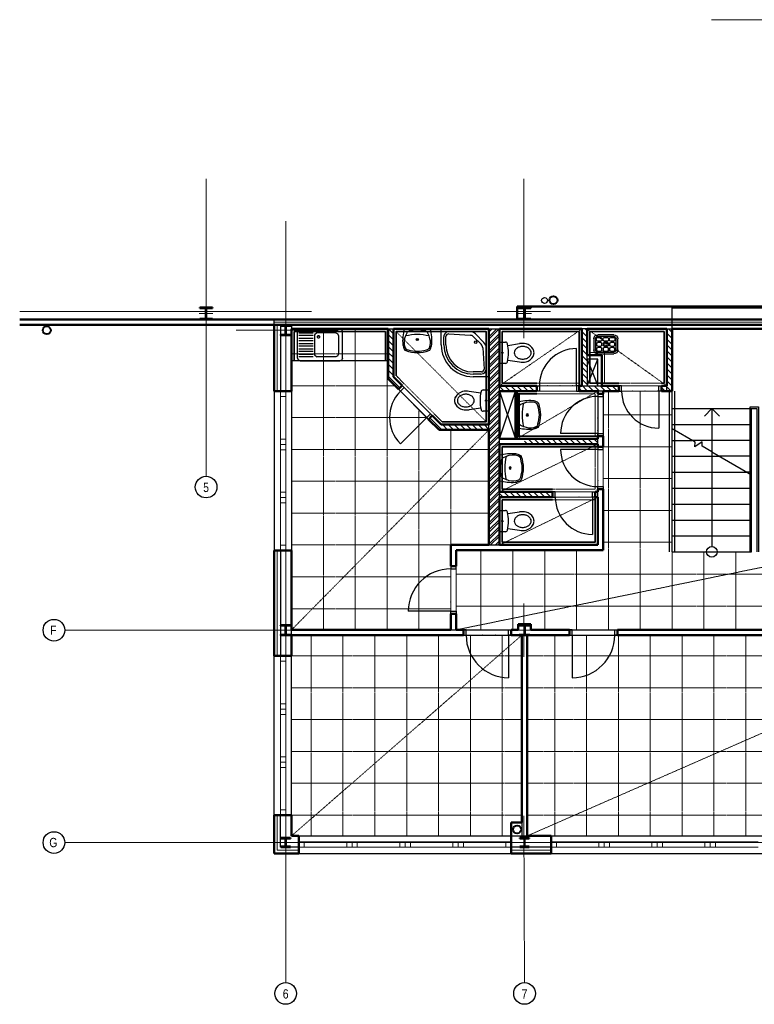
# Model space of a CAD drawing. Header units: millimetres. Extents: x -16632 to 6300, y -11598 to 30854.
# Tile 1 of 4: x -16632 to -2790, y -11598 to 6950. Entities that reach past the tile are written whole.
import ezdxf
from ezdxf.enums import TextEntityAlignment as Align
from ezdxf.lldxf.tags import DXFTag

# ---------------------------------------------------------------- set-up
doc = ezdxf.new("R2010")
doc.units = ezdxf.units.MM
for name, pattern in [('DASHED', [19.05, 12.7, -6.35]), ('DIVIDE', [31.75, 12.7, -6.35, 0, -6.35, 0, -6.35]), ('DOT', [6.35, 0, -6.35])]:
    doc.linetypes.add(name, pattern=pattern)
for name, color, linetype in [('CA_2D-WC (65x40)', 7, 'Continuous'), ('CA_drez pravouhly+odkap. plocha (85x60xEH87)', 7, 'Continuous'), ('CA_sprch. vana obloukova beze sten', 7, 'Continuous'), ('CA_umyvadlo 1 (55x45)', 7, 'Continuous'), ('CA_vylevka s mrizi (45x36)', 7, 'Continuous'), ('IN_SANITA', 7, 'Continuous')]:
    doc.layers.add(name, color=color, linetype=linetype)
for name, color, linetype, lineweight in [('CKDVERE_', 7, 'Continuous', 25), ('CKDVERE_NADROVINOU', 7, 'DASHDOT', 18), ('CKDVERE_ZARUBNE_RAM', 7, 'Continuous', 25), ('CKIZOLACE', 1, 'Continuous', 18), ('CKOKNA', 7, 'Continuous', 18), ('CKRASTR', 7, 'DASHDOT', 18), ('CKRASTR_POPIS', 9, 'Continuous', 25), ('CKSCHODY_PODROVINOU', 7, 'Continuous', 25), ('CKSCHODY_VYSTUP', 7, 'Continuous', 25), ('CKSTENY_NADROVINOU', 7, 'DASHDOT', 25), ('CKSTENY_PODROVINOU', 7, 'Continuous', 25), ('CKSTENY_REZ', 7, 'Continuous', 50), ('CSPROFILY_OSY', 9, 'DASHDOT', 18), ('CSPROFILY_REZY', 7, 'Continuous', 50), ('obklady', 4, 'DASHDOT', 35), ('podhledy', 7, 'Continuous', 20), ('pohledy', 7, 'Continuous', 25), ('srafy', 7, 'Continuous', 18), ('UT-zařízení', 7, 'Continuous', 30), ('ZTI-DEŠŤOVÁ-KANALIZACE', 210, 'KANALIZACE', 40)]:
    doc.layers.add(name, color=color, linetype=linetype, lineweight=lineweight)
doc.layers.add('CKDVERE_DORAZ', color=7, linetype='DOT', lineweight=25, plot=False)
doc.styles.add('Arial', font='arial.ttf', dxfattribs={"width": 0.8})
doc.styles.get("Standard").update_dxf_attribs({"font": 'arial.ttf'})
tags = doc.linetypes.add('DASHDOT', pattern=[25.4, 12.7, -6.35, 0, -6.35]).pattern_tags.tags
tags[10:11] = [DXFTag(74, 4), DXFTag(75, 0), DXFTag(340, '0'), DXFTag(46, 0.0), DXFTag(50, 0.0), DXFTag(44, 0.0), DXFTag(45, 0.0)]
tags[8:9] = [DXFTag(74, 4), DXFTag(75, 0), DXFTag(340, '0'), DXFTag(46, 0.0), DXFTag(50, 0.0), DXFTag(44, 0.0), DXFTag(45, 0.0)]
tags[6:7] = [DXFTag(74, 4), DXFTag(75, 0), DXFTag(340, '0'), DXFTag(46, 0.0), DXFTag(50, 0.0), DXFTag(44, 0.0), DXFTag(45, 0.0)]
tags[4:5] = [DXFTag(74, 4), DXFTag(75, 0), DXFTag(340, '0'), DXFTag(46, 0.0), DXFTag(50, 0.0), DXFTag(44, 0.0), DXFTag(45, 0.0)]
doc.linetypes.add('IZOLACE_POLYSTYREN_EXPANDOVANY', pattern='A,1,[224,CADKON.SHX,S=0.01,R=0,X=-0.5,Y=-1.74],-2', length=3)
doc.linetypes.add('IZOLACE_POLYSTYREN_PENOVY', pattern='A,0.001,[228,CADKON.SHX,S=0.1,R=0,X=0,Y=0],-2', length=2.001)
doc.linetypes.add('KANALIZACE', pattern='A,30,-3.5,["C",Standard,S=2.54,R=0,X=-3.81,Y=-1.27],-0.001', length=33.501)
pattern_1 = [(135, (-98564.39, -17868.166), (-56.1266, -56.1266), [])]

# ---------------------------------------------------------------- blocks, each defined once
blk = doc.blocks.new('CK_S_EXT_HEAHEA180')
at = {"transparency": 33554687}
for p, q in [((-90, 85.5), (90, 85.5)), ((-90, 85.5), (-90, 76)), ((-90, 76), (-18, 76)), ((-3, -61), (-3, 61)), ((3, -61), (3, 61)), ((90, 76), (18, 76)), ((90, 85.5), (90, 76)), ((-90, -85.5), (-90, -76)), ((-90, -76), (-18, -76)), ((-90, -85.5), (90, -85.5)), ((90, -76), (18, -76)), ((90, -85.5), (90, -76))]:
    blk.add_line(p, q, dxfattribs=at)
for centre, start, end in [((-18, 61), 0, 90), ((18, 61), 90, 180), ((-18, -61), 270, 0), ((18, -61), 180, 270)]:
    blk.add_arc(centre, 15, start, end, dxfattribs=at)
blk = doc.blocks.new('CK_S_EXT_HEAHEA200')
at = {"transparency": 33554687}
for p, q in [((-100, 95), (100, 95)), ((-100, 95), (-100, 85)), ((-100, 85), (-21.25, 85)), ((-3.25, -67), (-3.25, 67)), ((3.25, -67), (3.25, 67)), ((100, 85), (21.25, 85)), ((100, 95), (100, 85)), ((-100, -95), (-100, -85)), ((-100, -85), (-21.25, -85)), ((-100, -95), (100, -95)), ((100, -85), (21.25, -85)), ((100, -95), (100, -85))]:
    blk.add_line(p, q, dxfattribs=at)
for centre, start, end in [((-21.25, 67), 0, 90), ((21.25, 67), 90, 180), ((-21.25, -67), 270, 0), ((21.25, -67), 180, 270)]:
    blk.add_arc(centre, 18, start, end, dxfattribs=at)
blk = doc.blocks.new('CK_S_EXT_HEAHEA240')
at = {"transparency": 33554687}
for p, q in [((-120, 115), (120, 115)), ((-120, 115), (-120, 103)), ((-120, 103), (-24.75, 103)), ((-3.75, -82), (-3.75, 82)), ((3.75, -82), (3.75, 82)), ((120, 103), (24.75, 103)), ((120, 115), (120, 103)), ((-120, -115), (-120, -103)), ((-120, -103), (-24.75, -103)), ((-120, -115), (120, -115)), ((120, -103), (24.75, -103)), ((120, -115), (120, -103))]:
    blk.add_line(p, q, dxfattribs=at)
for centre, start, end in [((-24.75, 82), 0, 90), ((24.75, 82), 90, 180), ((-24.75, -82), 270, 0), ((24.75, -82), 180, 270)]:
    blk.add_arc(centre, 21, start, end, dxfattribs=at)
blk = doc.blocks.new('drez pravouhly+odkap. plocha (85x60xEH87)_P')
at = {"layer": 'CA_drez pravouhly+odkap. plocha (85x60xEH87)', "linetype": 'ByBlock', "transparency": 33554687}
for p, q in [((-0.41, -0.015), (-0.375, 0)), ((-0.375, 0), (-0.1, 0)), ((-0.1, 0), (0.375, 0)), ((0.41, -0.015), (0.375, 0)), ((-0.41, -0.015), (-0.425, -0.05)), ((-0.425, -0.55), (-0.425, -0.05)), ((-0.4, -0.075), (-0.125, -0.075)), ((-0.125, -0.125), (-0.4, -0.125)), ((-0.4, -0.175), (-0.125, -0.175)), ((-0.1, -0.125), (-0.085, -0.09)), ((-0.1, -0.125), (-0.1, -0.475)), ((-0.05, -0.075), (-0.085, -0.09)), ((0.3, -0.075), (-0.05, -0.075)), ((-0.038, -0.128), (-0.05, -0.15)), ((-0.038, -0.172), (-0.05, -0.15)), ((-0.013, -0.128), (-0.038, -0.128)), ((-0.013, -0.172), (-0.038, -0.172)), ((0, -0.15), (-0.013, -0.128)), ((0, -0.15), (-0.013, -0.172)), ((0.3, -0.075), (0.335, -0.09)), ((0.35, -0.125), (0.335, -0.09)), ((0.35, -0.125), (0.35, -0.475)), ((0.41, -0.015), (0.425, -0.05)), ((0.425, -0.55), (0.425, -0.05)), ((-0.125, -0.225), (-0.4, -0.225)), ((-0.4, -0.275), (-0.125, -0.275)), ((-0.125, -0.325), (-0.4, -0.325)), ((-0.425, -0.55), (-0.41, -0.585)), ((-0.4, -0.375), (-0.125, -0.375)), ((-0.125, -0.425), (-0.4, -0.425)), ((-0.4, -0.475), (-0.125, -0.475)), ((-0.125, -0.525), (-0.4, -0.525)), ((-0.085, -0.51), (-0.1, -0.475)), ((-0.085, -0.51), (-0.05, -0.525)), ((0.3, -0.525), (-0.05, -0.525)), ((0.335, -0.51), (0.3, -0.525)), ((0.335, -0.51), (0.35, -0.475)), ((0.425, -0.55), (0.41, -0.585)), ((-0.375, -0.6), (-0.41, -0.585)), ((-0.375, -0.6), (-0.1, -0.6)), ((-0.1, -0.6), (0.375, -0.6)), ((0.375, -0.6), (0.41, -0.585))]:
    blk.add_line(p, q, dxfattribs=at)
blk = doc.blocks.new('umyvadlo 1 (55x45)_P')
at = {"layer": 'CA_umyvadlo 1 (55x45)', "linetype": 'ByBlock', "transparency": 33554687}
for points in [[(-0.245, 0, 0.077931), (-0.273, -0.301, 0.068031), (-0.244, -0.381, 0.244962), (-0.218, -0.408, 0.165243), (0.22, -0.408, 0.244752), (0.245, -0.381, 0.072964), (0.276, -0.295, 0.073303), (0.246, 0)], [(-0.199, -0.077, 0.13917), (-0.248, -0.297), (-0.237, -0.336, 0.309536), (-0.174, -0.392, 0.150009), (0.176, -0.392, 0.287481), (0.228, -0.356, 0.190467), (0.24, -0.184, 0.04778), (0.2, -0.077, 0.225267), (0.145, -0.033, 0.117325), (-0.154, -0.036, 0.189059), (-0.198, -0.074)]]:
    blk.add_lwpolyline(points, format="xyb", close=True, dxfattribs=at)
blk.add_lwpolyline([(-0.22, -0.127, -0.125328), (0.222, -0.127)], format="xyb", dxfattribs=at)
for radius in [0.0204, 0.0139]:
    blk.add_circle((0.001, -0.199), radius, dxfattribs=at)
blk = doc.blocks.new('2D-WC (65x40)_P')
at = {"layer": 'CA_2D-WC (65x40)', "linetype": 'ByBlock', "transparency": 33554687}
for p, q in [((0.05, 0.2), (0.14, 0.2)), ((0.03, -0.18), (0.03, 0.18)), ((0.185, 0.14), (0.404, 0.173)), ((0.185, -0.14), (0.404, -0.173)), ((0.14, -0.2), (0.05, -0.2))]:
    blk.add_line(p, q, dxfattribs=at)
blk.add_circle((0.083, 0), 0.0128, dxfattribs=at)
for centre, radius, start, end in [((0.05, 0.18), 0.0201, 90, 180), ((0.14, 0.16), 0.0402, 12.6081, 90), ((-0.573, 0), 0.771, 347.3919, 12.6081), ((0.397, 0), 0.0894, 151.7125, 180), ((0.43, -0.018), 0.127, 127.5847, 151.7125), ((0.452, -0.046), 0.163, 107.6829, 127.5847), ((0.466, -0.091), 0.21, 90, 107.6829), ((0.456, -0.171), 0.348, 78.1176, 98.6985), ((0.466, -0.091), 0.21, 72.3171, 90), ((0.476, -0.038), 0.214, 29.4763, 75.8981), ((0.481, -0.046), 0.163, 52.4153, 72.3171), ((0.502, -0.018), 0.127, 28.2875, 52.4153), ((0.536, 0), 0.0894, 0, 28.2875), ((0.536, 0), 0.0894, 331.7125, 0), ((0.542, 0), 0.138, 0, 29.4069), ((0.542, 0), 0.138, 330.5931, 0), ((0.05, -0.18), 0.0201, 180, 270), ((0.14, -0.16), 0.0402, 270, 347.3919), ((0.397, 0), 0.0894, 180, 208.2875), ((0.43, 0.018), 0.127, 208.2875, 232.4153), ((0.452, 0.046), 0.163, 232.4153, 252.3171), ((0.466, 0.091), 0.21, 252.3171, 270), ((0.456, 0.171), 0.348, 261.3015, 281.8824), ((0.466, 0.091), 0.21, 270, 287.6829), ((0.476, 0.038), 0.214, 284.1019, 330.5237), ((0.481, 0.046), 0.163, 287.6829, 307.5847), ((0.502, 0.018), 0.127, 307.5847, 331.7125)]:
    blk.add_arc(centre, radius, start, end, dxfattribs=at)
blk = doc.blocks.new('vylevka s mrizi (45x36)_P')
at = {"layer": 'CA_vylevka s mrizi (45x36)', "linetype": 'ByBlock', "transparency": 33554687}
for p, q in [((-0.217, -0.315), (-0.217, -0.105)), ((-0.187, -0.315), (-0.187, -0.105)), ((-0.165, -0.102), (-0.165, -0.132)), ((-0.085, -0.082), (-0.145, -0.082)), ((-0.145, -0.152), (-0.085, -0.152)), ((-0.145, -0.175), (-0.085, -0.175)), ((-0.142, -0.03), (0.158, -0.03)), ((-0.142, -0.06), (0.158, -0.06)), ((-0.065, -0.132), (-0.065, -0.102)), ((-0.042, -0.102), (-0.042, -0.132)), ((0.038, -0.082), (-0.022, -0.082)), ((-0.022, -0.152), (0.038, -0.152)), ((-0.022, -0.175), (0.038, -0.175)), ((0.058, -0.132), (0.058, -0.102)), ((0.08, -0.102), (0.08, -0.132)), ((0.16, -0.082), (0.1, -0.082)), ((0.1, -0.152), (0.16, -0.152)), ((0.1, -0.175), (0.16, -0.175)), ((0.18, -0.132), (0.18, -0.102)), ((0.203, -0.105), (0.203, -0.315)), ((0.233, -0.105), (0.233, -0.315)), ((-0.165, -0.225), (-0.165, -0.195)), ((-0.165, -0.317), (-0.165, -0.287)), ((-0.085, -0.245), (-0.145, -0.245)), ((-0.145, -0.268), (-0.085, -0.268)), ((-0.085, -0.337), (-0.145, -0.337)), ((0.158, -0.36), (-0.142, -0.36)), ((-0.065, -0.195), (-0.065, -0.225)), ((-0.065, -0.287), (-0.065, -0.317)), ((0.073, -0.36), (-0.057, -0.36)), ((-0.057, -0.36), (0.073, -0.36)), ((-0.057, -0.36), (-0.057, -0.36)), ((-0.042, -0.225), (-0.042, -0.195)), ((-0.042, -0.317), (-0.042, -0.287)), ((0.038, -0.245), (-0.022, -0.245)), ((-0.022, -0.268), (0.038, -0.268)), ((0.038, -0.337), (-0.022, -0.337)), ((0.058, -0.195), (0.058, -0.225)), ((0.058, -0.287), (0.058, -0.317)), ((0.073, -0.36), (0.073, -0.36)), ((0.08, -0.225), (0.08, -0.195)), ((0.08, -0.317), (0.08, -0.287)), ((0.16, -0.245), (0.1, -0.245)), ((0.1, -0.268), (0.16, -0.268)), ((0.16, -0.337), (0.1, -0.337)), ((0.18, -0.195), (0.18, -0.225)), ((0.18, -0.287), (0.18, -0.317)), ((0.158, -0.39), (-0.142, -0.39))]:
    blk.add_line(p, q, dxfattribs=at)
blk.add_circle((0.008, -0.21), 0.025, dxfattribs=at)
for centre, radius, start, end in [((-0.142, -0.105), 0.075, 90, 180), ((-0.142, -0.105), 0.045, 90, 180), ((-0.145, -0.102), 0.02, 90, 180), ((-0.145, -0.132), 0.02, 180, 270), ((-0.145, -0.195), 0.02, 90, 180), ((-0.085, -0.102), 0.02, 0, 90), ((-0.085, -0.132), 0.02, 270, 0), ((-0.085, -0.195), 0.02, 0, 90), ((-0.022, -0.102), 0.02, 90, 180), ((-0.022, -0.132), 0.02, 180, 270), ((-0.022, -0.195), 0.02, 90, 180), ((0.038, -0.102), 0.02, 0, 90), ((0.038, -0.132), 0.02, 270, 0), ((0.038, -0.195), 0.02, 0, 90), ((0.1, -0.102), 0.02, 90, 180), ((0.1, -0.132), 0.02, 180, 270), ((0.1, -0.195), 0.02, 90, 180), ((0.158, -0.105), 0.075, 0, 90), ((0.158, -0.105), 0.045, 0, 90), ((0.16, -0.102), 0.02, 0, 90), ((0.16, -0.132), 0.02, 270, 0), ((0.16, -0.195), 0.02, 0, 90), ((-0.142, -0.315), 0.075, 180, 270), ((-0.142, -0.315), 0.045, 180, 270), ((-0.145, -0.225), 0.02, 180, 270), ((-0.145, -0.287), 0.02, 90, 180), ((-0.145, -0.317), 0.02, 180, 270), ((-0.085, -0.225), 0.02, 270, 0), ((-0.085, -0.287), 0.02, 0, 90), ((-0.085, -0.317), 0.02, 270, 0), ((-0.022, -0.225), 0.02, 180, 270), ((-0.022, -0.287), 0.02, 90, 180), ((-0.022, -0.317), 0.02, 180, 270), ((0.038, -0.225), 0.02, 270, 0), ((0.038, -0.287), 0.02, 0, 90), ((0.038, -0.317), 0.02, 270, 0), ((0.1, -0.225), 0.02, 180, 270), ((0.1, -0.287), 0.02, 90, 180), ((0.1, -0.317), 0.02, 180, 270), ((0.158, -0.315), 0.045, 270, 0), ((0.158, -0.315), 0.075, 270, 0), ((0.16, -0.225), 0.02, 270, 0), ((0.16, -0.287), 0.02, 0, 90), ((0.16, -0.317), 0.02, 270, 0)]:
    blk.add_arc(centre, radius, start, end, dxfattribs=at)
blk = doc.blocks.new('sprch. vana obloukova beze sten_P')
at = {"layer": 'CA_sprch. vana obloukova beze sten', "linetype": 'ByBlock', "transparency": 33554687}
for p, q in [((0, 0.9), (0.3, 0.9)), ((0, 0), (0, 0.9)), ((0.05, 0.362), (0.05, 0.75)), ((0.118, 0.354), (0.093, 0.757)), ((0.143, 0.81), (0.3, 0.81)), ((0.15, 0.85), (0.3, 0.85)), ((0.256, 0.094), (0.094, 0.256)), ((0.29, 0.147), (0.147, 0.29)), ((0.81, 0.3), (0.81, 0.143)), ((0.85, 0.3), (0.85, 0.15)), ((0.9, 0.3), (0.9, 0)), ((0.9, 0), (0, 0)), ((0.757, 0.093), (0.354, 0.118)), ((0.75, 0.05), (0.362, 0.05))]:
    blk.add_line(p, q, dxfattribs=at)
blk.add_circle((0.25, 0.25), 0.0245, dxfattribs=at)
for centre, radius, start, end in [((0.15, 0.75), 0.1, 90, 180), ((0.143, 0.76), 0.05, 90, 183.4792), ((0.3, 0.3), 0.6, 0, 90), ((0.3, 0.3), 0.55, 0, 90), ((0.3, 0.3), 0.51, 0, 90), ((0.2, 0.362), 0.15, 180, 225), ((0.218, 0.36), 0.1, 183.4792, 225), ((0.362, 0.2), 0.15, 225, 270), ((0.36, 0.218), 0.1, 225, 266.5208), ((0.75, 0.15), 0.1, 270, 0), ((0.76, 0.143), 0.05, 266.5208, 0)]:
    blk.add_arc(centre, radius, start, end, dxfattribs=at)
blk = doc.blocks.new('Podhled 2NP')
at = {"layer": 'podhledy', "color": 211, "linetype": 'DASHED', "true_color": 0xff85ff}
for p, q in [((-10910, 1125), (-10910, -4545)), ((-10310, 1125), (-10310, -4545)), ((-9710, 1125), (-9710, -4545)), ((-7590, 55), (-6040, 1125)), ((-5940, 1125), (-4440, 55)), ((-9540, 1075), (-7840, -625)), ((-11510, 655), (-9690, 655)), ((-11510, 55), (-9561, 55)), ((-7265, -945), (-5740, -45)), ((-5540, -4545), (-5540, -45)), ((-4940, -4545), (-4940, -45)), ((-4340, -4545), (-4340, -45)), ((-11510, -545), (-8961, -545)), ((-9110, -396), (-9110, -4545)), ((-5640, -495), (-4340, -495)), ((-11510, -4545), (-7790, -775)), ((-8510, -775), (-8510, -4545)), ((-7590, -1945), (-5740, -1045)), ((-5640, -1095), (-4340, -1095)), ((-11510, -1145), (-7790, -1145)), ((-11510, -1745), (-7790, -1745)), ((-5640, -1695), (-4340, -1695)), ((-7590, -2945), (-5740, -2045)), ((-11510, -2345), (-7790, -2345)), ((-5640, -2295), (-4340, -2295)), ((-8410, -4545), (900, -2640)), ((-11510, -2945), (-8510, -2945)), ((-5640, -2895), (-4340, -2895)), ((-7940, -4545), (-7940, -3045)), ((-7340, -4545), (-7340, -3045)), ((-6740, -4545), (-6740, -3045)), ((-6140, -4545), (-6140, -3045)), ((-3740, -4545), (-3740, -3075)), ((-3140, -4545), (-3140, -3075)), ((-7070, -8426), (4770, -3245)), ((-8410, -3495), (900, -3495)), ((-11510, -3545), (-8510, -3545)), ((-11510, -4145), (-8510, -4145)), ((-8410, -4095), (900, -4095)), ((-11510, -8426), (-7170, -4645)), ((-11140, -8426), (-11140, -4645)), ((-10540, -8426), (-10540, -4645)), ((-9940, -8426), (-9940, -4645)), ((-9340, -8426), (-9340, -4645)), ((-8740, -8426), (-8740, -4645)), ((-8140, -8426), (-8140, -4645)), ((-7540, -8426), (-7540, -4645)), ((-6550, -8426), (-6550, -4645)), ((-5950, -8426), (-5950, -4645)), ((-5350, -8426), (-5350, -4645)), ((-4750, -8426), (-4750, -4645)), ((-4150, -8426), (-4150, -4645)), ((-3550, -8426), (-3550, -4645)), ((-2950, -8426), (-2950, -4645)), ((-7170, -5035), (-11510, -5035)), ((-7070, -5035), (4770, -5035)), ((-7170, -5635), (-11510, -5635)), ((-7070, -5635), (4770, -5635)), ((-7170, -6235), (-11510, -6235)), ((-7070, -6235), (4770, -6235)), ((-7170, -6835), (-11510, -6835)), ((-7070, -6835), (4770, -6835)), ((-7170, -7435), (-11510, -7435)), ((-7070, -7435), (4770, -7435)), ((-7170, -8035), (-11510, -8035)), ((-7070, -8035), (4770, -8035))]:
    blk.add_line(p, q, dxfattribs=at)
for points in [[(-9540, 1075), (-9540, 246), (-8669, -625), (-7840, -625), (-7840, 1075)], [(-7540, 1075), (-6090, 1075), (-6090, 105), (-7540, 105)], [(-5890, 1075), (-5890, 680), (-5615, 680), (-5615, 105), (-4490, 105), (-4490, 1075)], [(-7290, -45), (-7590, -45), (-7590, -945), (-7290, -945)], [(-7215, -95), (-5790, -95), (-5790, -895), (-7215, -895)], [(-7540, -1095), (-5790, -1095), (-5790, -1895), (-7540, -1895)], [(-5790, -2095), (-7540, -2095), (-7540, -2895), (-5790, -2895)]]:
    blk.add_lwpolyline(points, close=True, dxfattribs=at)

msp = doc.modelspace()

# ---------------------------------------------------------------- hatches: boundary and pattern name
at = {"layer": 'srafy'}
h = msp.add_hatch(dxfattribs=at)
h.set_pattern_fill('ANSI31', scale=25, angle=90, style=0)
h.set_pattern_definition(pattern_1)
h.paths.add_polyline_path([(-9590, 1125), (-9590, 225), (-9423, 58), (-9494, -13), (-9690, 184), (-9690, 1125)])
h.paths.add_polyline_path([(-8857, -508), (-8690, -675), (-7790, -675), (-7790, -775), (-8731, -775), (-8928, -579)])
h = msp.add_hatch(dxfattribs=at)
h.set_pattern_fill('ANSI32', scale=10, style=0)
h.set_pattern_definition([(45, (-98564.39, -17868.17), (-67.35192, 67.35192), []), (45, (-98519.49, -17868.17), (-67.35192, 67.35192), [])])
h.paths.add_polyline_path([(-7590, -1045), (-7590, -945), (-7590, -46), (-7590, -45), (-7590, 55), (-7590, 1125), (-7790, 1125), (-7790, -675), (-7790, -775), (-7790, -1314), (-7590, -1373)])
h.paths.add_polyline_path([(-7590, -1945), (-7590, -1373), (-7790, -1314), (-7790, -2945), (-7590, -2945), (-7590, -2045)])
h.paths.add_polyline_path([(-7954, 469), (-7426, 469), (-7426, 139), (-7954, 139)], flags=24)
h = msp.add_hatch(dxfattribs=at)
h.set_pattern_fill('ANSI31', scale=25, angle=90, style=0)
h.set_pattern_definition(pattern_1)
h.paths.add_polyline_path([(-7590, -1945), (-7590, -2045), (-7120, -2045), (-7120, -1945)])
h.paths.add_polyline_path([(-7120, -45), (-7120, 55), (-7590, 55), (-7590, -45)])
h.paths.add_polyline_path([(-6040, 55), (-5940, 55), (-5340, 55), (-5340, -45), (-5640, -45), (-5740, -45), (-6090, -45), (-6090, 55)])
h.paths.add_polyline_path([(-7120, -945), (-7120, -1045), (-5740, -1045), (-5740, -945)])
h.paths.add_polyline_path([(-6890, -45), (-6890, 55), (-7120, 55), (-7120, -45)])
h.paths.add_polyline_path([(-6590, -1945), (-6590, -2045), (-7120, -2045), (-7120, -1945)])
h.paths.add_polyline_path([(-4540, 55), (-4540, -45), (-4440, -45), (-4440, 55)])
h.paths.add_polyline_path([(-5940, 1125), (-6040, 1125), (-6040, 55), (-5940, 55)])
h.paths.add_polyline_path([(-4440, -45), (-4340, -45), (-4340, 1125), (-4440, 1125), (-4440, 55)])

# ---------------------------------------------------------------- linework, layer by layer
at = {"layer": 'CKDVERE_', "color": 7}
for p, q in [((-6140, 55), (-6140, 755)), ((-4590, -45), (-4590, -745)), ((-8963, -543), (-9458, -1038)), ((-5740, -845), (-6440, -845)), ((-5740, -1145), (-6440, -1145)), ((-5840, -2045), (-5840, -2745)), ((-8510, -4195), (-9310, -4195)), ((-7420, -4645), (-7420, -5445)), ((-6220, -4645), (-6220, -5445))]:
    msp.add_line(p, q, dxfattribs=at)
for centre, radius, start, end in [((-6140, 55), 700, 90, 180), ((-8963, -543), 700, 135, 225), ((-5740, -845), 700, 90, 180), ((-4590, -45), 700, 180, 270), ((-5740, -1145), 700, 180, 270), ((-5840, -2045), 700, 180, 270), ((-8510, -4195), 800, 90, 180), ((-7420, -4645), 800, 180, 270), ((-6220, -4645), 800, 270, 0)]:
    msp.add_arc(centre, radius, start, end, dxfattribs=at)
at = {"layer": 'CKDVERE_DORAZ', "color": 7}
for p, q in [((-8857, -508), (-9423, 58)), ((-6090, 55), (-6890, 55)), ((-8928, -579), (-9494, -13)), ((-5740, -95), (-5740, -895)), ((-5740, -895), (-5740, -95)), ((-4540, -45), (-5340, -45)), ((-5740, -1095), (-5740, -1895)), ((-5790, -2045), (-6590, -2045)), ((-8510, -4245), (-8510, -3345)), ((-7360, -4645), (-8260, -4645)), ((-6260, -4645), (-5360, -4645))]:
    msp.add_line(p, q, dxfattribs=at)
at = {"layer": 'CKDVERE_NADROVINOU', "color": 7}
for p, q in [((-8893, -472), (-9387, 23)), ((-6140, 55), (-6840, 55)), ((-4590, 55), (-5290, 55)), ((-8963, -543), (-9458, -48)), ((-6140, -45), (-6840, -45)), ((-5740, -845), (-5740, -145)), ((-5640, -845), (-5640, -145)), ((-4590, -45), (-5290, -45)), ((-5740, -1145), (-5740, -1845)), ((-5640, -1145), (-5640, -1845)), ((-5840, -1945), (-6540, -1945)), ((-5840, -2045), (-6540, -2045)), ((-8510, -4195), (-8510, -3395)), ((-8410, -4195), (-8410, -3395)), ((-7420, -4545), (-8220, -4545)), ((-6220, -4545), (-5420, -4545)), ((-7420, -4645), (-8220, -4645)), ((-6220, -4645), (-5420, -4645))]:
    msp.add_line(p, q, dxfattribs=at)
at = {"layer": 'CKDVERE_ZARUBNE_RAM', "color": 7}
for p, q in [((-9423, 58), (-9494, -13)), ((-9458, -48), (-9387, 23)), ((-9387, 23), (-9423, 58)), ((-6890, 55), (-6840, 55)), ((-6890, -45), (-6890, 55)), ((-6840, 55), (-6840, -45)), ((-6090, 55), (-6140, 55)), ((-6140, 55), (-6140, -45)), ((-6090, -45), (-6090, 55)), ((-5290, 55), (-5340, 55)), ((-5340, 55), (-5340, -45)), ((-5290, -45), (-5290, 55)), ((-4590, -45), (-4590, 55)), ((-4590, 55), (-4540, 55)), ((-4540, 55), (-4540, -45)), ((-9494, -13), (-9458, -48)), ((-6840, -45), (-6890, -45)), ((-6140, -45), (-6090, -45)), ((-5740, -95), (-5740, -145)), ((-5640, -95), (-5740, -95)), ((-5740, -145), (-5640, -145)), ((-5640, -145), (-5640, -95)), ((-5340, -45), (-5290, -45)), ((-4540, -45), (-4590, -45)), ((-8963, -543), (-8893, -472)), ((-8928, -579), (-8963, -543)), ((-8857, -508), (-8928, -579)), ((-8893, -472), (-8857, -508)), ((-5740, -895), (-5740, -845)), ((-5740, -845), (-5640, -845)), ((-5640, -895), (-5740, -895)), ((-5640, -845), (-5640, -895)), ((-5740, -1095), (-5740, -1145)), ((-5640, -1095), (-5740, -1095)), ((-5640, -1145), (-5640, -1095)), ((-5740, -1145), (-5640, -1145)), ((-5740, -1895), (-5740, -1845)), ((-5740, -1845), (-5640, -1845)), ((-5640, -1845), (-5640, -1895)), ((-6540, -1945), (-6590, -1945)), ((-6590, -1945), (-6590, -2045)), ((-6540, -2045), (-6540, -1945)), ((-5840, -2045), (-5840, -1945)), ((-5840, -1945), (-5790, -1945)), ((-5790, -1945), (-5790, -2045)), ((-5640, -1895), (-5740, -1895)), ((-6590, -2045), (-6540, -2045)), ((-5790, -2045), (-5840, -2045)), ((-8510, -3345), (-8510, -3395)), ((-8410, -3345), (-8510, -3345)), ((-8510, -3395), (-8410, -3395)), ((-8410, -3395), (-8410, -3345)), ((-8510, -4245), (-8510, -4195)), ((-8510, -4195), (-8410, -4195)), ((-8410, -4245), (-8510, -4245)), ((-8410, -4195), (-8410, -4245)), ((-8220, -4545), (-8270, -4545)), ((-8270, -4545), (-8270, -4645)), ((-8220, -4645), (-8220, -4545)), ((-7420, -4645), (-7420, -4545)), ((-7420, -4545), (-7370, -4545)), ((-7370, -4545), (-7370, -4645)), ((-6220, -4545), (-6270, -4545)), ((-6270, -4545), (-6270, -4645)), ((-6220, -4645), (-6220, -4545)), ((-5420, -4645), (-5420, -4545)), ((-5420, -4545), (-5370, -4545)), ((-5370, -4545), (-5370, -4645)), ((-8270, -4645), (-8220, -4645)), ((-7370, -4645), (-7420, -4645)), ((-6270, -4645), (-6220, -4645)), ((-5370, -4645), (-5420, -4645))]:
    msp.add_line(p, q, dxfattribs=at)
at = {"layer": 'CKIZOLACE', "color": 7, "linetype": 'IZOLACE_POLYSTYREN_PENOVY', "ltscale": 5}
msp.add_lwpolyline([(-11840, 1250), (-405, 1250)], dxfattribs=at)
at = {"layer": 'CKIZOLACE', "color": 7, "linetype": 'IZOLACE_POLYSTYREN_EXPANDOVANY', "ltscale": 3}
for points in [[(-11780, 1200), (-11780, -50)], [(-11780, -3050), (-11780, -5036)], [(-11370, -8696), (-11780, -8696), (-11780, -8036)], [(-6620, -8696), (-7370, -8696)]]:
    msp.add_lwpolyline(points, dxfattribs=at)
at = {"layer": 'CKOKNA', "color": 7}
for p, q in [((-11720, -150), (-11720, -50)), ((-11720, -50), (-11620, -50)), ((-11720, -150), (-11720, -950)), ((-11720, -150), (-11620, -150)), ((-11620, -150), (-11620, -50)), ((-11620, -150), (-11620, -950)), ((-4340, -1145), (-4340, -45)), ((-11720, -1050), (-11720, -950)), ((-11720, -950), (-11620, -950)), ((-11720, -1050), (-11620, -1050)), ((-11720, -1150), (-11720, -1050)), ((-11620, -1050), (-11620, -950)), ((-11620, -1150), (-11620, -1050)), ((-11720, -1150), (-11720, -1950)), ((-11720, -1150), (-11620, -1150)), ((-11620, -1150), (-11620, -1950)), ((-11720, -2050), (-11720, -1950)), ((-11720, -1950), (-11620, -1950)), ((-11620, -2050), (-11620, -1950)), ((-11720, -2050), (-11620, -2050)), ((-11720, -2150), (-11720, -2050)), ((-11720, -2150), (-11720, -2950)), ((-11720, -2150), (-11620, -2150)), ((-11620, -2150), (-11620, -2050)), ((-11620, -2150), (-11620, -2950)), ((-11720, -2950), (-11620, -2950)), ((-11720, -2950), (-11720, -3050)), ((-11620, -2950), (-11620, -3050)), ((-11720, -3050), (-11620, -3050)), ((-11720, -5136), (-11720, -5036)), ((-11720, -5036), (-11620, -5036)), ((-11720, -5936), (-11720, -5136)), ((-11720, -5136), (-11620, -5136)), ((-11620, -5136), (-11620, -5036)), ((-11620, -5936), (-11620, -5136)), ((-11720, -5936), (-11620, -5936)), ((-11720, -5936), (-11720, -6036)), ((-11720, -6036), (-11620, -6036)), ((-11720, -6036), (-11720, -6136)), ((-11620, -5936), (-11620, -6036)), ((-11620, -6036), (-11620, -6136)), ((-11720, -6936), (-11720, -6136)), ((-11720, -6136), (-11620, -6136)), ((-11620, -6936), (-11620, -6136)), ((-11720, -6936), (-11620, -6936)), ((-11720, -6936), (-11720, -7036)), ((-11720, -7036), (-11620, -7036)), ((-11720, -7036), (-11720, -7136)), ((-11620, -6936), (-11620, -7036)), ((-11620, -7036), (-11620, -7136)), ((-11720, -7936), (-11720, -7136)), ((-11720, -7136), (-11620, -7136)), ((-11620, -7936), (-11620, -7136)), ((-11720, -7936), (-11620, -7936)), ((-11720, -7936), (-11720, -8036)), ((-11620, -7936), (-11620, -8036)), ((-11720, -8036), (-11620, -8036)), ((-11270, -8536), (-11370, -8536)), ((-11370, -8636), (-11370, -8536)), ((-11270, -8636), (-11370, -8636)), ((-11270, -8536), (-10470, -8536)), ((-11270, -8636), (-11270, -8536)), ((-11270, -8636), (-10470, -8636)), ((-10370, -8536), (-10470, -8536)), ((-10470, -8636), (-10470, -8536)), ((-10370, -8636), (-10470, -8636)), ((-10370, -8636), (-10370, -8536)), ((-10270, -8536), (-10370, -8536)), ((-10270, -8636), (-10370, -8636)), ((-10270, -8536), (-9470, -8536)), ((-10270, -8636), (-10270, -8536)), ((-10270, -8636), (-9470, -8636)), ((-9370, -8536), (-9470, -8536)), ((-9470, -8636), (-9470, -8536)), ((-9370, -8636), (-9470, -8636)), ((-9370, -8636), (-9370, -8536)), ((-9270, -8536), (-9370, -8536)), ((-9270, -8636), (-9370, -8636)), ((-9270, -8536), (-8470, -8536)), ((-9270, -8636), (-9270, -8536)), ((-9270, -8636), (-8470, -8636)), ((-8370, -8536), (-8470, -8536)), ((-8470, -8636), (-8470, -8536)), ((-8370, -8636), (-8470, -8636)), ((-8370, -8636), (-8370, -8536)), ((-8270, -8536), (-8370, -8536)), ((-8270, -8636), (-8370, -8636)), ((-8270, -8536), (-7470, -8536)), ((-8270, -8636), (-8270, -8536)), ((-8270, -8636), (-7470, -8636)), ((-7470, -8536), (-7370, -8536)), ((-7470, -8636), (-7470, -8536)), ((-7470, -8636), (-7370, -8636)), ((-7370, -8636), (-7370, -8536)), ((-6520, -8536), (-6620, -8536)), ((-6620, -8636), (-6620, -8536)), ((-6520, -8636), (-6620, -8636)), ((-6520, -8536), (-5720, -8536)), ((-6520, -8636), (-6520, -8536)), ((-6520, -8636), (-5720, -8636)), ((-5620, -8536), (-5720, -8536)), ((-5720, -8636), (-5720, -8536)), ((-5620, -8636), (-5720, -8636)), ((-5620, -8636), (-5620, -8536)), ((-5520, -8536), (-5620, -8536)), ((-5520, -8636), (-5620, -8636)), ((-5520, -8536), (-4720, -8536)), ((-5520, -8636), (-5520, -8536)), ((-5520, -8636), (-4720, -8636)), ((-4620, -8536), (-4720, -8536)), ((-4720, -8636), (-4720, -8536)), ((-4620, -8636), (-4720, -8636)), ((-4620, -8636), (-4620, -8536)), ((-4520, -8536), (-4620, -8536)), ((-4520, -8636), (-4620, -8636)), ((-4520, -8536), (-3720, -8536)), ((-4520, -8636), (-4520, -8536)), ((-4520, -8636), (-3720, -8636)), ((-3620, -8536), (-3720, -8536)), ((-3720, -8636), (-3720, -8536)), ((-3620, -8636), (-3720, -8636)), ((-3620, -8636), (-3620, -8536)), ((-3520, -8536), (-3620, -8536)), ((-3520, -8636), (-3620, -8636)), ((-3520, -8536), (-2720, -8536)), ((-3520, -8636), (-3520, -8536)), ((-3520, -8636), (-2720, -8636))]:
    msp.add_line(p, q, dxfattribs=at)
at = {"layer": 'CKRASTR', "color": 7}
for p, q in [((-3595, 6950), (13, 6950)), ((-13120, -1650), (-13120, 3950)), ((-7132, 950), (-7132, 3950)), ((-11620, -11191), (-11620, 3157)), ((-11620, -11191), (-11620, 3157)), ((-16632, 1450), (-11132, 1450)), ((-7632, 1450), (-6632, 1450)), ((-12550, 1100), (-10634, 1100)), ((-7132, -5050), (-7132, -4050)), ((-15782, -4550), (-11120, -4550)), ((-7642, -4550), (-6632, -4550)), ((-7120, -11190), (-7132, -8050)), ((-15782, -8550), (5880, -8550))]:
    msp.add_line(p, q, dxfattribs=at)
at = {"layer": 'CKRASTR_POPIS', "color": 7}
for centre in [(-13120, -1854), (-15986, -4550), (-15986, -8550), (-11620, -11394), (-7120, -11394)]:
    msp.add_circle(centre, 204, dxfattribs=at)
at = {"layer": 'CKSCHODY_PODROVINOU', "color": 7}
for p, q in [((-4340, -375), (-2840, -375)), ((-4340, -375), (-2840, -375)), ((-4340, -675), (-2840, -675)), ((-4340, -975), (-3968, -975)), ((-2840, -975), (-3968, -975)), ((-4340, -1275), (-3448, -1275)), ((-2840, -1275), (-3448, -1275)), ((-4340, -1575), (-2929, -1575)), ((-2840, -1575), (-2929, -1575)), ((-4340, -1875), (-2840, -1875)), ((-4340, -2175), (-2840, -2175)), ((-4340, -2475), (-2840, -2475)), ((-4340, -2775), (-2840, -2775)), ((-4340, -3075), (-2840, -3075))]:
    msp.add_line(p, q, dxfattribs=at)
for points in [[(-4340, -760), (-4340, 1525), (-1240, 1525), (-1240, 1200)], [(-4390, -3075), (-4390, -3075), (-4390, -3075), (-4390, -45)], [(-4290, -3075), (-4290, -3075), (-4290, -3075), (-4290, -45)], [(-2870, -1609), (-2870, -345), (-2840, -345), (-2710, -345), (-2710, -3075)], [(-2840, -1626), (-2840, -375), (-2740, -375), (-2740, -3075), (-2740, -3075)], [(-4340, -3075), (-4340, -3075), (-4340, -3075), (-4340, -760)], [(-2870, -3075), (-2870, -1609)], [(-2840, -3075), (-2840, -3075), (-2840, -3075), (-2840, -1626)]]:
    msp.add_lwpolyline(points, dxfattribs=at)
at = {"layer": 'CKSCHODY_VYSTUP', "color": 7}
for p, q in [((-3590, -375), (-3731, -516)), ((-3590, -375), (-3449, -516)), ((-3590, -375), (-3590, -2975)), ((-3590, -1193), (-2840, -1626)), ((-3590, -1193), (-2840, -1626))]:
    msp.add_line(p, q, dxfattribs=at)
msp.add_lwpolyline([(-3590, -1193), (-3775, -1086), (-3770, -1003), (-3910, -1095), (-3905, -1011), (-4340, -760)], dxfattribs=at)
msp.add_lwpolyline([(-3590, -1193), (-3775, -1086), (-3770, -1003), (-3910, -1095), (-3905, -1011), (-4340, -760)], dxfattribs=at)
msp.add_circle((-3590, -3075), 99.9, dxfattribs=at)
at = {"layer": 'CKSTENY_NADROVINOU', "color": 7}
for p, q in [((-8270, -4545), (-7370, -4545)), ((-6270, -4545), (-5370, -4545)), ((-8270, -4645), (-7370, -4645)), ((-6270, -4645), (-5370, -4645))]:
    msp.add_line(p, q, dxfattribs=at)
at = {"layer": 'CKSTENY_PODROVINOU', "color": 7}
for p, q in [((-11840, 1200), (-11840, 1300)), ((-11840, 1300), (-405, 1300)), ((-11840, 1200), (-11840, 1300)), ((-11720, 1200), (-11840, 1200)), ((-11840, 1200), (-405, 1200)), ((-11720, 1200), (-11720, -50)), ((-11510, 1200), (-11510, 1125)), ((-1000, 1200), (-11510, 1200)), ((-9690, 1125), (-9590, 1125)), ((-7790, 1125), (-7590, 1125)), ((-5940, 1125), (-6040, 1125)), ((-4440, 1125), (-4340, 1125)), ((-9423, 58), (-8857, -508)), ((-4440, -45), (-4440, 55)), ((-11840, -50), (-11840, -3050)), ((-11720, -50), (-11840, -50)), ((-11510, -50), (-11510, -3050)), ((-9494, -13), (-8928, -579)), ((-5640, -45), (-5740, -45)), ((-5740, -95), (-5740, -895)), ((-5640, -95), (-5640, -895)), ((-7790, -775), (-7790, -675)), ((-7590, -1045), (-7590, -945)), ((-5740, -1045), (-5740, -945)), ((-7590, -2045), (-7590, -1945)), ((-11720, -3050), (-11840, -3050)), ((-11720, -3050), (-11720, -5036)), ((-11510, -4645), (-11510, -4545)), ((-4440, -4545), (-4340, -4545)), ((-11840, -8036), (-11840, -5036)), ((-11720, -5036), (-11840, -5036)), ((-11510, -8036), (-11510, -5036)), ((-11720, -8036), (-11840, -8036)), ((-11720, -8636), (-11720, -8036)), ((-7170, -8176), (-7170, -8426)), ((-11370, -8426), (-7370, -8426)), ((-7370, -8426), (-7170, -8426)), ((-7170, -8426), (-7070, -8426)), ((-6620, -8426), (-1620, -8426)), ((-11370, -8636), (-11720, -8636)), ((-11370, -8636), (-11370, -8756)), ((-6620, -8636), (-7370, -8636)), ((-7370, -8636), (-7370, -8756)), ((-6620, -8636), (-6620, -8756)), ((-11370, -8756), (-7370, -8756)), ((-6620, -8756), (-1620, -8756))]:
    msp.add_line(p, q, dxfattribs=at)
at = {"layer": 'CKSTENY_PODROVINOU', "color": 7, "linetype": 'Continuous'}
for p, q in [((-7590, -45), (-7590, 55)), ((-6040, 55), (-5940, 55)), ((-5740, -2045), (-5740, -1945)), ((-7790, -2945), (-7590, -2945)), ((-8510, -4545), (-8410, -4545)), ((-7170, -4645), (-7070, -4645))]:
    msp.add_line(p, q, dxfattribs=at)
at = {"layer": 'CKSTENY_REZ', "color": 7}
for p, q in [((-7260, 1300), (-7260, 1550)), ((-7260, 1550), (-1240, 1550)), ((-16632, 1300), (-405, 1300)), ((-16632, 1200), (-11510, 1200)), ((-11840, 1200), (-11510, 1200)), ((-11510, 1200), (-11840, 1200)), ((-11840, 1200), (-11840, -50)), ((-11510, 1200), (-11510, 1200)), ((-11510, 1200), (-1000, 1200)), ((-11510, 1125), (-9690, 1125)), ((-11510, -50), (-11510, 1125)), ((-9690, 1125), (-9690, 184)), ((-9590, 1125), (-9590, 225)), ((-9590, 1125), (-7790, 1125)), ((-7790, -675), (-7790, 1125)), ((-7590, 55), (-7590, 1125)), ((-7590, 1125), (-6040, 1125)), ((-6040, 55), (-6040, 1125)), ((-5940, 630), (-5940, 1125)), ((-5940, 1125), (-4440, 1125)), ((-4440, 1125), (-4440, 55)), ((-4340, 1125), (-4340, -45)), ((-4340, 1125), (-1240, 1125)), ((-5940, 630), (-5665, 630)), ((-5665, 630), (-5665, 55)), ((-9423, 58), (-9590, 225)), ((-9690, 184), (-9494, -13)), ((-9494, -13), (-9423, 58)), ((-7590, 55), (-6890, 55)), ((-6890, 55), (-6890, -45)), ((-6090, 55), (-6040, 55)), ((-6090, 55), (-6090, -45)), ((-5340, 55), (-5665, 55)), ((-5340, 55), (-5340, -45)), ((-4540, 55), (-4540, -45)), ((-4440, 55), (-4540, 55)), ((-11840, -50), (-11510, -50)), ((-7590, -945), (-7590, -45)), ((-7590, -45), (-6890, -45)), ((-7290, -45), (-7290, -945)), ((-7265, -45), (-7265, -945)), ((-5740, -45), (-6090, -45)), ((-5740, -95), (-5740, -45)), ((-5740, -95), (-5640, -95)), ((-5340, -45), (-5640, -45)), ((-5640, -95), (-5640, -45)), ((-4440, -45), (-4540, -45)), ((-4440, -45), (-4340, -45)), ((-8928, -579), (-8857, -508)), ((-8690, -675), (-8857, -508)), ((-8928, -579), (-8731, -775)), ((-7790, -675), (-8690, -675)), ((-7790, -775), (-8731, -775)), ((-7790, -2945), (-7790, -775)), ((-5740, -895), (-5640, -895)), ((-5740, -945), (-5740, -895)), ((-5640, -1095), (-5640, -895)), ((-5740, -945), (-7590, -945)), ((-7590, -1945), (-7590, -1045)), ((-5740, -1045), (-7590, -1045)), ((-5740, -1095), (-5740, -1045)), ((-5740, -1095), (-5640, -1095)), ((-6590, -1945), (-7590, -1945)), ((-6590, -1945), (-6590, -2045)), ((-5740, -1945), (-5790, -1945)), ((-5790, -1945), (-5790, -2045)), ((-5740, -1895), (-5640, -1895)), ((-5740, -1945), (-5740, -1895)), ((-5640, -3045), (-5640, -1895)), ((-7590, -2945), (-7590, -2045)), ((-6590, -2045), (-7590, -2045)), ((-5740, -2045), (-5790, -2045)), ((-5740, -2945), (-5740, -2045)), ((-8510, -2945), (-7790, -2945)), ((-8510, -3345), (-8510, -2945)), ((-7590, -2945), (-5740, -2945)), ((-11840, -3050), (-11510, -3050)), ((-11840, -3050), (-11840, -5036)), ((-11510, -4545), (-11510, -3050)), ((-8410, -3045), (-5640, -3045)), ((-8410, -3345), (-8410, -3045)), ((-8410, -3345), (-8510, -3345)), ((-8510, -4545), (-8510, -4245)), ((-8410, -4245), (-8510, -4245)), ((-8410, -4545), (-8410, -4245)), ((-7240, -4545), (-7240, -4435)), ((-7240, -4435), (-7000, -4435)), ((-7000, -4435), (-7000, -4545)), ((-11510, -4545), (-8510, -4545)), ((-8410, -4545), (-8270, -4545)), ((-8270, -4545), (-8270, -4645)), ((-7370, -4545), (-7370, -4645)), ((-7370, -4545), (-7240, -4545)), ((-7000, -4545), (-6270, -4545)), ((-6270, -4545), (-6270, -4645)), ((-5370, -4545), (-5370, -4645)), ((-5370, -4545), (-4340, -4545)), ((-4340, -4545), (-1240, -4545)), ((-11510, -4645), (-8270, -4645)), ((-11510, -4645), (-11510, -5036)), ((-7370, -4645), (-7170, -4645)), ((-7170, -4645), (-7170, -8176)), ((-7070, -4645), (-6270, -4645)), ((-7070, -4645), (-7070, -8426)), ((-5370, -4645), (1000, -4645)), ((-11840, -5036), (-11510, -5036)), ((-11840, -8036), (-11510, -8036)), ((-11840, -8036), (-11840, -8756)), ((-11510, -8036), (-11510, -8426)), ((-7370, -8426), (-7370, -8176)), ((-7370, -8176), (-7170, -8176)), ((-11370, -8426), (-11510, -8426)), ((-11370, -8756), (-11370, -8426)), ((-7370, -8756), (-7370, -8426)), ((-6620, -8426), (-7070, -8426)), ((-6620, -8756), (-6620, -8426)), ((-11370, -8756), (-11840, -8756)), ((-6620, -8756), (-7370, -8756))]:
    msp.add_line(p, q, dxfattribs=at)
at = {"layer": 'CSPROFILY_OSY', "color": 7}
for p, q in [((-13120, 1540), (-13120, 1290)), ((-7120, 1540), (-7120, 1290)), ((-12990, 1415), (-13250, 1415)), ((-6990, 1415), (-7250, 1415)), ((-11620, 995), (-11620, 1205)), ((-11730, 1100), (-11510, 1100)), ((-11620, -4655), (-11620, -4445)), ((-7120, -4655), (-7120, -4445)), ((-11730, -4550), (-11510, -4550)), ((-7230, -4550), (-7010, -4550)), ((-11620, -8646), (-11620, -8454)), ((-7120, -8646), (-7120, -8454)), ((-7220, -8550), (-7020, -8550))]:
    msp.add_line(p, q, dxfattribs=at)
at = {"layer": 'IN_SANITA', "color": 7, "linetype": 'Continuous'}
msp.add_line((-9690, 525), (-11510, 525), dxfattribs=at)
at = {"layer": 'obklady', "color": 7}
for points in [[(-9740, 525), (-9740, 1075), (-11460, 1075), (-11460, 525)], [(-8822, -472), (-8669, -625), (-7840, -625), (-7840, 1075), (-9540, 1075), (-9540, 246), (-9387, 93)], [(-6090, 55), (-6090, 1075), (-7540, 1075), (-7540, 105), (-6890, 105)], [(-4540, 105), (-4490, 105), (-4490, 1075), (-5890, 1075), (-5890, 105), (-5340, 105)], [(-6890, -95), (-7240, -95), (-7240, -895), (-5740, -895)], [(-5740, -1095), (-7540, -1095), (-7540, -1895), (-6590, -1895)], [(-6590, -2095), (-7540, -2095), (-7540, -2895), (-5790, -2895), (-5790, -2045)]]:
    msp.add_lwpolyline(points, dxfattribs=at)
at = {"layer": 'pohledy', "color": 7}
for p, q in [((-5940, 555), (-5940, 630)), ((-5940, 55), (-5740, 555)), ((-5940, 555), (-5740, 55)), ((-5740, 55), (-5665, 55)), ((-7590, -945), (-7290, -45)), ((-7590, -45), (-7290, -945))]:
    msp.add_line(p, q, dxfattribs=at)
msp.add_lwpolyline([(-5940, 55), (-5740, 55), (-5740, 555), (-5940, 555)], close=True, dxfattribs=at)
at = {"layer": 'UT-zařízení', "color": 7}
msp.add_circle((-6742, 1661), 55, dxfattribs=at)
at = {"layer": 'ZTI-DEŠŤOVÁ-KANALIZACE', "color": 7}
for centre in [(-6576, 1667), (-16121, 1100), (-7259, -8303)]:
    msp.add_circle(centre, 75, dxfattribs=at)

# ---------------------------------------------------------------- block references
at = {"layer": 'CSPROFILY_REZY', "color": 7, "rotation": 180}
for p in [(-13120, 1415), (-7120, 1415)]:
    msp.add_blockref('CK_S_EXT_HEAHEA240', p, dxfattribs=at)
at = {"layer": 'CSPROFILY_REZY', "color": 7}
for name, p in [('CK_S_EXT_HEAHEA200', (-11620, 1100)), ('CK_S_EXT_HEAHEA200', (-11620, -4550)), ('CK_S_EXT_HEAHEA200', (-7120, -4550)), ('CK_S_EXT_HEAHEA180', (-11620, -8550)), ('CK_S_EXT_HEAHEA180', (-7120, -8550))]:
    msp.add_blockref(name, p, dxfattribs=at)
at = {"layer": 'IN_SANITA', "color": 7, "linetype": 'Continuous', "yscale": 1000, "zscale": 1000}
for name, p, xscale in [('drez pravouhly+odkap. plocha (85x60xEH87)_P', (-10974, 1125), 1000), ('umyvadlo 1 (55x45)_P', (-9141, 1125), 1000), ('vylevka s mrizi (45x36)_P', (-5581, 1044), -1000), ('2D-WC (65x40)_P', (-7620, 675), 1000), ('2D-WC (65x40)_P', (-7620, -2495), 1000)]:
    msp.add_blockref(name, p, dxfattribs=dict(at, xscale=xscale))
for name, p, xscale, rotation in [('sprch. vana obloukova beze sten_P', (-7790, 1125), 1000, 180), ('2D-WC (65x40)_P', (-7760, -225), 1000, 180), ('umyvadlo 1 (55x45)_P', (-7265, -494), -1000, 89.99999999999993), ('umyvadlo 1 (55x45)_P', (-7590, -1495), -1000, 90)]:
    msp.add_blockref(name, p, dxfattribs=dict(at, xscale=xscale, rotation=rotation))
at = {"layer": 'podhledy', "linetype": 'DIVIDE'}
msp.add_blockref('Podhled 2NP', (0, 0), dxfattribs=at)

# ---------------------------------------------------------------- texts
at = {"layer": 'CKRASTR_POPIS', "color": 7, "style": 'Arial', "width": 0.8}
for s, p in [('5', (-13120, -1862)), ('F', (-15998, -4550)), ('G', (-15998, -8550)), ('6', (-11620, -11402)), ('7', (-7120, -11402))]:
    msp.add_text(s, height=175, dxfattribs=at).set_placement(p, align=Align.MIDDLE)

doc.saveas('drawing.dxf')
